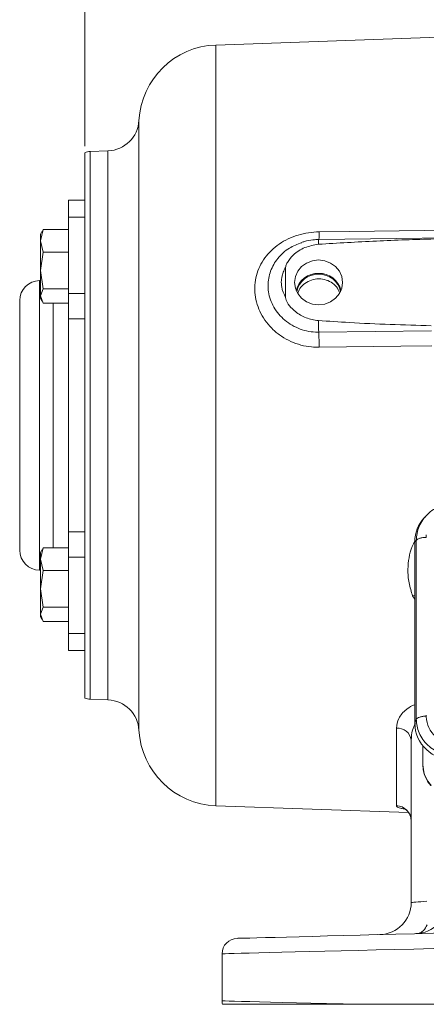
# Model space of a CAD drawing. Header units: inches. Extents: x 0.3 to 33.9, y 0.2 to 21.6.
# Tile 8 of 25: x 18.2 to 21.4, y 5 to 12.7. Entities that reach past the tile are written whole.
import ezdxf

# ---------------------------------------------------------------- set-up
doc = ezdxf.new("R2010")
doc.units = ezdxf.units.IN
doc.header["$MEASUREMENT"] = 0
doc.layers.add('SLD-0', color=7, linetype='Continuous', lineweight=15)
doc.styles.add('SLDTEXTSTYLE0', font='TXT', dxfattribs={"width": 0.75})
doc.dimstyles.new('SLDDIMSTYLE0', dxfattribs={"dimtxt": 0.25, "dimasz": 0.13, "dimexe": 0, "dimexo": 0.0625, "dimgap": 0.0625, "dimtad": 0, "dimtih": 1, "dimtoh": 1, "dimrnd": 1e-09, "dimzin": 12, "dimdsep": 46, "dimtxsty": 'SLDTEXTSTYLE0', "dimsah": 1, "dimcen": 0.09, "dimadec": 0, "dimazin": 3, "dimtfac": 1, "dimtofl": 0, "dimtmove": 0, "dimatfit": 3, "dimfxl": 1, "dimfrac": 2, "dimtolj": 1, "dimtzin": 12, "dimarcsym": 0})

# ---------------------------------------------------------------- blocks, each defined once
blk = doc.blocks.new('_D_8')
at = {"layer": 'SLD-0'}
for p, q in [((18.751, 11.6936), (18.751, 13.5957)), ((18.751, 13.4707), (20.4163, 13.4707)), ((20.5559, 13.5075), (20.5051, 13.5075)), ((20.5051, 13.5075), (20.5051, 13.1106)), ((21.5141, 13.5075), (21.5649, 13.5075)), ((21.5649, 13.5075), (21.5649, 13.1106)), ((23.319, 13.4707), (21.6536, 13.4707)), ((20.5051, 13.1106), (20.5559, 13.1106)), ((21.5649, 13.1106), (21.5141, 13.1106))]:
    blk.add_line(p, q, dxfattribs=at)
for points in [[(18.751, 13.4707), (18.881, 13.4507), (18.881, 13.4907)], [(23.319, 13.4707), (23.189, 13.4907), (23.189, 13.4507)]]:
    blk.add_solid(points, dxfattribs=at)
at = {"layer": 'SLD-0', "char_height": 0.25, "attachment_point": 1, "style": 'SLDTEXTSTYLE0'}
for s, insert in [('4.57', (20.6101, 13.8805, -2.4475)), ('116.0', (20.6193, 13.4329, -2.4475))]:
    blk.add_mtext(s, dxfattribs=dict(at, insert=insert))
blk = doc.blocks.new('_D_9')
at = {"layer": 'SLD-0'}
for p, q in [((15.6619, 11.8745), (15.6619, 14.7768)), ((15.6619, 14.6518), (18.8718, 14.6518)), ((19.0113, 14.6886), (18.9606, 14.6886)), ((18.9606, 14.6886), (18.9606, 14.2917)), ((19.9695, 14.6886), (20.0203, 14.6886)), ((20.0203, 14.6886), (20.0203, 14.2917)), ((23.319, 14.6518), (20.1091, 14.6518)), ((18.9606, 14.2917), (19.0113, 14.2917)), ((20.0203, 14.2917), (19.9695, 14.2917))]:
    blk.add_line(p, q, dxfattribs=at)
for points in [[(15.6619, 14.6518), (15.7919, 14.6318), (15.7919, 14.6718)], [(23.319, 14.6518), (23.189, 14.6718), (23.189, 14.6318)]]:
    blk.add_solid(points, dxfattribs=at)
at = {"layer": 'SLD-0', "char_height": 0.25, "attachment_point": 1, "style": 'SLDTEXTSTYLE0'}
for s, insert in [('7.66', (19.0656, 15.0616, -2.4475)), ('194.5', (19.0748, 14.614, -2.4475))]:
    blk.add_mtext(s, dxfattribs=dict(at, insert=insert))

msp = doc.modelspace()

# ---------------------------------------------------------------- linework, layer by layer
at = {"color": 7, "linetype": 'Continuous', "lineweight": 15}
for p, q in [((23.319, 12.6045), (19.7703, 12.4806)), ((18.751, 8.0981), (18.751, 11.6436)), ((18.932, 11.6584), (18.7948, 11.6536)), ((18.751, 11.2745), (18.626, 11.2745)), ((18.626, 11.2745), (18.626, 11.142)), ((18.751, 11.142), (18.626, 11.142)), ((18.626, 11.142), (18.626, 10.5488)), ((18.4295, 11.0477), (18.4072, 10.9597)), ((18.4192, 11.0322), (18.4072, 11.0115)), ((18.423, 11.0316), (18.4295, 11.0477)), ((18.626, 11.0477), (18.4295, 11.0477)), ((18.626, 10.9597), (18.626, 11.0477)), ((18.4072, 10.9597), (18.4072, 11.0115)), ((18.4072, 10.9597), (18.4295, 10.8718)), ((18.4072, 10.7287), (18.4072, 10.9597)), ((18.626, 10.9597), (18.626, 10.8718)), ((22.3658, 10.9922), (20.5701, 10.9695)), ((18.4295, 10.8718), (18.4072, 10.7287)), ((18.626, 10.8718), (18.4295, 10.8718)), ((18.626, 10.8718), (18.626, 10.7287)), ((18.4072, 10.7287), (18.4295, 10.5856)), ((18.4072, 10.5305), (18.4072, 10.7287)), ((18.626, 10.5856), (18.626, 10.7287)), ((20.3122, 10.5187), (20.3122, 10.7522)), ((18.4072, 10.6495), (18.401, 10.6495)), ((18.4295, 10.5856), (18.4072, 10.5305)), ((18.4295, 10.5856), (18.626, 10.5856)), ((18.626, 10.5305), (18.626, 10.5856)), ((18.4072, 10.5305), (18.4295, 10.4754)), ((18.4072, 10.5115), (18.4072, 10.5305)), ((18.4072, 10.5115), (18.4192, 10.4909)), ((18.751, 10.5488), (18.626, 10.5488)), ((18.626, 10.5488), (18.626, 10.3523)), ((18.626, 10.4754), (18.626, 10.5305)), ((18.626, 10.4754), (18.4295, 10.4754)), ((18.751, 10.3523), (18.626, 10.3523)), ((18.626, 10.3523), (18.626, 8.6968)), ((21.4455, 10.2597), (20.5703, 10.2487)), ((21.4016, 8.8193), (21.3902, 8.8067)), ((21.4079, 8.8242), (21.4027, 8.8183)), ((18.626, 8.6968), (18.751, 8.6968)), ((18.626, 8.6968), (18.626, 8.5003)), ((21.406, 8.6737), (21.406, 8.6594)), ((21.406, 8.6594), (21.406, 8.6542)), ((18.4295, 8.5733), (18.4072, 8.4853)), ((18.423, 8.5572), (18.4295, 8.5733)), ((18.626, 8.5733), (18.4295, 8.5733)), ((18.626, 8.4853), (18.626, 8.5733)), ((21.3274, 8.6305), (21.317, 8.619)), ((21.317, 8.619), (21.317, 7.2098)), ((21.3274, 8.6305), (21.3274, 7.2406)), ((18.4192, 8.5578), (18.4072, 8.5371)), ((18.4072, 8.4853), (18.4072, 8.5371)), ((18.751, 8.5003), (18.626, 8.5003)), ((18.626, 8.5003), (18.626, 7.9071)), ((18.4072, 8.4853), (18.4295, 8.3973)), ((18.4072, 8.2542), (18.4072, 8.4853)), ((18.626, 8.4853), (18.626, 8.3973)), ((18.401, 8.3995), (18.4072, 8.3995)), ((18.4295, 8.3973), (18.4072, 8.2542)), ((18.626, 8.3973), (18.4295, 8.3973)), ((18.626, 8.3973), (18.626, 8.2542)), ((18.4072, 8.2542), (18.4295, 8.1112)), ((18.4072, 8.056), (18.4072, 8.2542)), ((18.626, 8.1112), (18.626, 8.2542)), ((18.4295, 8.1112), (18.4072, 8.056)), ((18.4072, 8.056), (18.4295, 8.0009)), ((18.4072, 8.0371), (18.4072, 8.056)), ((18.4072, 8.0371), (18.4192, 8.0164)), ((18.4295, 8.1112), (18.626, 8.1112)), ((18.626, 8.056), (18.626, 8.1112)), ((18.626, 8.0009), (18.626, 8.056)), ((18.751, 8.0981), (18.751, 7.9575)), ((18.626, 8.0009), (18.4295, 8.0009)), ((18.626, 7.9071), (18.751, 7.9071)), ((18.626, 7.9071), (18.626, 7.7745)), ((18.751, 7.4054), (18.751, 7.9575)), ((18.626, 7.7745), (18.751, 7.7745)), ((18.7948, 7.3955), (18.932, 7.3907)), ((21.406, 7.2734), (21.406, 7.259)), ((21.317, 7.2098), (21.3274, 7.2406)), ((21.1732, 6.5691), (21.1732, 7.1719)), ((21.289, 5.8166), (21.289, 7.078)), ((21.379, 7.0277), (21.379, 7.0352)), ((21.379, 7.0277), (21.379, 6.8875)), ((19.7703, 6.5685), (21.2679, 6.5162)), ((19.819, 5.0514), (19.819, 5.4176)), ((21.7666, 5.0249), (20.8955, 5.0249))]:
    msp.add_line(p, q, dxfattribs=at)
at = {"color": 8, "linetype": 'Continuous', "lineweight": 15}
for p, q in [((19.7703, 12.4806), (19.7703, 9.5245)), ((19.1729, 11.8947), (19.1729, 7.1544)), ((18.7948, 11.6536), (18.7948, 9.5245)), ((18.932, 9.5245), (18.932, 11.6584)), ((18.401, 10.6495), (18.401, 8.3995)), ((18.506, 8.5733), (18.506, 10.4754)), ((18.7948, 9.5245), (18.7948, 7.3955)), ((18.932, 7.3907), (18.932, 9.5245)), ((19.7703, 9.5245), (19.7703, 6.5685)), ((21.3, 8.1995), (21.317, 8.2038)), ((21.317, 8.1731), (21.3, 8.1995))]:
    msp.add_line(p, q, dxfattribs=at)
at = {"color": 7, "linetype": 'Continuous', "lineweight": 15, "flags": 128}
for points in [[(20.5732, 11.0287), (20.813, 11.0318), (21.7724, 11.0442), (23.319, 11.0641)], [(20.569, 10.8098), (20.5206, 10.8039), (20.4756, 10.7864), (20.4369, 10.7587), (20.4073, 10.7226), (20.3886, 10.6806), (20.3822, 10.6355), (20.3886, 10.5904), (20.4073, 10.5483), (20.4369, 10.5122), (20.4756, 10.4845), (20.5206, 10.4671), (20.569, 10.4612), (20.6173, 10.4671), (20.6623, 10.4845), (20.701, 10.5122), (20.7307, 10.5483), (20.7493, 10.5904), (20.7557, 10.6355), (20.7493, 10.6806), (20.7307, 10.7226), (20.701, 10.7587), (20.6623, 10.7864), (20.6173, 10.8039), (20.569, 10.8098)], [(21.4483, 10.1421), (21.2085, 10.1392), (20.5732, 10.1312)], [(21.289, 5.8166), (21.2913, 5.8168), (21.2981, 5.8173), (21.3091, 5.8182), (21.3241, 5.8193), (21.3423, 5.8208), (21.3631, 5.8224), (21.3858, 5.8242), (21.4096, 5.8261)], [(19.9358, 5.5376), (19.942, 5.5378), (19.9606, 5.5383), (19.9915, 5.5391), (20.0344, 5.5402), (20.089, 5.5416), (20.1551, 5.5433), (20.2321, 5.5454), (20.3196, 5.5477), (20.417, 5.5502), (20.5236, 5.553), (20.6388, 5.556), (20.7617, 5.5592), (20.8916, 5.5626), (21.0276, 5.5662), (21.1688, 5.5699), (21.3143, 5.5737), (21.463, 5.5776), (21.6142, 5.5816), (21.7666, 5.5855)], [(21.7666, 5.4656), (21.6125, 5.4618), (21.4596, 5.458), (21.3089, 5.4543), (21.1612, 5.4507), (21.0175, 5.4471), (20.8785, 5.4437), (20.7451, 5.4404), (20.6181, 5.4373), (20.4983, 5.4344), (20.3864, 5.4316), (20.283, 5.4291), (20.1887, 5.4267), (20.1042, 5.4247), (20.0299, 5.4228), (19.9662, 5.4213), (19.9136, 5.42), (19.8724, 5.419), (19.8428, 5.4182), (19.8249, 5.4178), (19.819, 5.4176)], [(19.819, 5.0514), (19.825, 5.0513), (19.8432, 5.0508), (19.8734, 5.0501), (19.9153, 5.0491), (19.9688, 5.0478), (20.0336, 5.0462), (20.1092, 5.0443), (20.1951, 5.0422), (20.2909, 5.0398), (20.396, 5.0372), (20.5097, 5.0344), (20.6314, 5.0314), (20.7602, 5.0283), (20.8955, 5.0249)]]:
    msp.add_lwpolyline(points, dxfattribs=at)
at = {"color": 7, "linetype": 'Continuous', "lineweight": 15}
for centre, radius, start, end in [((19.792, 11.861), 0.62, 92, 176.88827), ((18.9233, 11.9082), 0.25, 272, 356.88827), ((18.799, 11.5337), 0.12, 92, 113.57818), ((18.401, 10.4945), 0.155, 90, 180), ((20.5641, 10.5304), 0.1752, 88.39286, 165.64629), ((20.5638, 10.5316), 0.1678, 88.23141, 169.09017), ((20.5739, 10.5304), 0.1752, 14.35434, 91.60651), ((20.5741, 10.5316), 0.1678, 10.90983, 91.76859), ((23.0665, 10.3648), 2.4989, 180.5846, 182.66136), ((17.8147, 10.1227), 2.7585, 0.17796, 2.61975), ((18.401, 8.5545), 0.155, 180, 270), ((18.799, 7.5154), 0.12, 246.42182, 268), ((18.9233, 7.1409), 0.25, 3.11173, 88), ((21.624, 7.2669), 0.2182, 182.06584, 273.29636), ((19.792, 7.1881), 0.62, 183.11173, 268), ((21.1815, 7.0639), 0.1084, 7.49853, 94.43845), ((21.17, 6.4502), 0.1189, 0.45888, 88.49533), ((21.039, 5.8166), 0.25, 271.5, 0), ((21.319, 5.8239), 0.25, 271.5, 0), ((19.939, 5.4176), 0.12, 91.5, 180), ((19.939, 5.0514), 0.12, 180, 192.75741)]:
    msp.add_arc(centre, radius, start, end, dxfattribs=at)
at = {"color": 8, "linetype": 'Continuous', "lineweight": 15}
for centre, radius, start, end in [((20.2498, 11.0134), 0.3237, 352.15376, 2.71671), ((20.7351, 10.9402), 0.1676, 169.92656, 182.91209)]:
    msp.add_arc(centre, radius, start, end, dxfattribs=at)
at = {"color": 7, "linetype": 'Continuous', "lineweight": 15}
for centre, major_axis, start_param, end_param in [((21.6358, 8.6101), (0.313, -0.0656), 2.642019, 3.333612), ((21.6358, 7.2188), (0.313, 0.0656), 2.949574, 4.490212)]:
    msp.add_ellipse(centre, major_axis=major_axis, ratio=0.927683, start_param=start_param, end_param=end_param, dxfattribs=at)
for points, knots in [([(20.5732, 10.1312), (20.5535, 10.1316), (20.5058, 10.1326), (20.4312, 10.1469), (20.3524, 10.1748), (20.2798, 10.2152), (20.2155, 10.2659), (20.1616, 10.3259), (20.1192, 10.3926), (20.0898, 10.4645), (20.0736, 10.5394), (20.0718, 10.6153), (20.084, 10.6901), (20.1104, 10.7613), (20.1497, 10.8272), (20.2009, 10.8856), (20.2623, 10.9355), (20.3322, 10.9756), (20.4087, 11.0052), (20.4898, 11.0242), (20.5454, 11.0272), (20.5732, 11.0287)], [0, 0, 0, 0, 0.038377, 0.09291, 0.147439, 0.201566, 0.255685, 0.308751, 0.361806, 0.414177, 0.466541, 0.51909, 0.571642, 0.624715, 0.677797, 0.731116, 0.784444, 0.838115, 0.891791, 0.945895, 1, 1, 1, 1]), ([(20.5701, 10.9684), (20.5551, 10.9681), (20.5177, 10.9675), (20.4727, 10.9594), (20.4444, 10.9487), (20.4371, 10.946)], [0, 0, 0, 0, 0.330656, 0.827473, 1, 1, 1, 1]), ([(22.6688, 10.9959), (22.5888, 10.995), (22.1888, 10.9903), (21.6385, 10.979), (21.018, 10.9597), (20.7178, 10.941), (20.5677, 10.9317)], [0, 0, 0, 0, 0.114153, 0.570776, 0.785343, 1, 1, 1, 1]), ([(20.5677, 10.9317), (20.5316, 10.9255), (20.4595, 10.9131), (20.3764, 10.8585), (20.3328, 10.8045), (20.3151, 10.77), (20.3128, 10.7563), (20.3122, 10.7522)], [0, 0, 0, 0, 0.322606, 0.642639, 0.869131, 0.960935, 1, 1, 1, 1]), ([(20.3122, 10.7522), (20.3056, 10.7398), (20.2863, 10.7032), (20.2774, 10.6504), (20.282, 10.5829), (20.2996, 10.5455), (20.3122, 10.5187)], [0, 0, 0, 0, 0.169372, 0.500138, 0.642092, 1, 1, 1, 1]), ([(20.7315, 10.5568), (20.7246, 10.5719), (20.7102, 10.6034), (20.668, 10.639), (20.6149, 10.661), (20.5562, 10.6653), (20.4989, 10.6519), (20.4504, 10.6216), (20.4182, 10.5863), (20.4105, 10.5603), (20.4079, 10.5516)], [0, 0, 0, 0, 0.123653, 0.258367, 0.393563, 0.528756, 0.66359, 0.798199, 0.932889, 1, 1, 1, 1]), ([(18.246, 10.4945), (18.246, 10.4907), (18.246, 10.485), (18.246, 10.4505), (18.246, 10.4058), (18.246, 10.3305), (18.246, 10.2143), (18.246, 10.0745), (18.246, 9.9385), (18.246, 9.8186), (18.246, 9.723), (18.246, 9.6246), (18.246, 9.4913), (18.246, 9.3583), (18.246, 9.2305), (18.246, 9.1105), (18.246, 8.9745), (18.246, 8.8348), (18.246, 8.7185), (18.246, 8.6433), (18.246, 8.5984), (18.246, 8.5735), (18.246, 8.5575), (18.246, 8.5555), (18.246, 8.5545)], [0, 0, 0, 0, 0.065646, 0.097832, 0.130011, 0.191728, 0.249956, 0.308185, 0.369901, 0.402087, 0.434266, 0.467136, 0.5, 0.565646, 0.597832, 0.630011, 0.691727, 0.749956, 0.808185, 0.869901, 0.902087, 0.934266, 0.967136, 1, 1, 1, 1]), ([(20.3122, 10.5187), (20.3139, 10.5114), (20.3207, 10.4828), (20.3579, 10.4323), (20.4251, 10.3777), (20.5022, 10.3474), (20.5512, 10.3413), (20.5677, 10.3393)], [0, 0, 0, 0, 0.070467, 0.277117, 0.56329, 0.852377, 1, 1, 1, 1]), ([(20.5677, 10.3393), (20.6475, 10.3338), (20.9392, 10.3138), (21.2316, 10.3049), (21.444, 10.2985)], [0, 0, 0, 0, 0.273569, 1, 1, 1, 1]), ([(21.5432, 8.9054), (21.5307, 8.9018), (21.4972, 8.8923), (21.4479, 8.8636), (21.417, 8.834), (21.4016, 8.8192)], [0, 0, 0, 0, 0.230604, 0.615677, 1, 1, 1, 1]), ([(21.406, 8.6542), (21.3967, 8.6538), (21.3781, 8.6531), (21.3537, 8.6478), (21.335, 8.6401), (21.3299, 8.6337), (21.3274, 8.6305)], [0, 0, 0, 0, 0.2499998, 0.4999989, 0.7500005, 1, 1, 1, 1]), ([(21.3274, 7.2406), (21.3299, 7.2438), (21.335, 7.2503), (21.3537, 7.258), (21.3781, 7.2633), (21.3967, 7.2639), (21.406, 7.2643)], [0, 0, 0, 0, 0.250001, 0.499999, 0.749999, 1, 1, 1, 1]), ([(21.3274, 7.2406), (21.3317, 7.2047), (21.3384, 7.1494), (21.3772, 7.0829), (21.4168, 7.0374), (21.4657, 7.0003), (21.5375, 6.9636), (21.5976, 6.9565), (21.6366, 6.9519)], [0, 0, 0, 0, 0.240418, 0.371173, 0.5, 0.62883, 0.759582, 1, 1, 1, 1]), ([(21.379, 6.8875), (21.3816, 6.8621), (21.3867, 6.8115), (21.417, 6.7581), (21.4391, 6.7324), (21.444, 6.7268)], [0, 0, 0, 0, 0.440118, 0.8775, 1, 1, 1, 1]), ([(21.3803, 6.8841), (21.3801, 6.8766), (21.3796, 6.8529), (21.3894, 6.8133), (21.4093, 6.7686), (21.4279, 6.7385), (21.4408, 6.7256), (21.4421, 6.7242)], [0, 0, 0, 0, 0.129374, 0.408407, 0.689968, 0.968366, 1, 1, 1, 1]), ([(21.2332, 6.5458), (21.233, 6.5459), (21.2321, 6.5462), (21.2386, 6.5435), (21.2523, 6.5341), (21.2697, 6.5161), (21.2832, 6.4897), (21.2899, 6.4664), (21.2884, 6.4535), (21.2882, 6.4514)], [0, 0, 0, 0, 0.061167, 0.205194, 0.356821, 0.542494, 0.745208, 0.957859, 1, 1, 1, 1]), ([(21.4116, 5.6428), (21.4033, 5.6259), (21.3943, 5.6077), (21.3744, 5.5895), (21.3613, 5.5814), (21.3454, 5.5764), (21.3366, 5.5749), (21.3317, 5.5743), (21.329, 5.5741), (21.3275, 5.5741), (21.3266, 5.574), (21.3262, 5.574), (21.326, 5.574), (21.3258, 5.574), (21.3256, 5.574), (21.3255, 5.574)], [0, 0, 0, 0, 0.426251, 0.457294, 0.712383, 0.842296, 0.912356, 0.951017, 0.972554, 0.984603, 0.991356, 0.995146, 0.996108, 0.996742, 1, 1, 1, 1]), ([(20.8955, 5.0249), (20.8257, 5.0249), (20.6909, 5.0249), (20.5097, 5.0249), (20.3486, 5.0249), (20.2059, 5.0249), (20.0839, 5.0249), (19.9833, 5.0249), (19.8975, 5.0249), (19.8349, 5.0249), (19.8263, 5.0249), (19.8219, 5.0249)], [0, 0, 0, 0, 0.110367, 0.212962, 0.315885, 0.418482, 0.52113, 0.624104, 0.726755, 0.863377, 1, 1, 1, 1])]:
    msp.add_open_spline(points, degree=3, knots=knots, dxfattribs=at)
at = {"color": 8, "linetype": 'Continuous', "lineweight": 15}
for points, knots in [([(20.5703, 10.2487), (20.5676, 10.2487), (20.5419, 10.2486), (20.4924, 10.2532), (20.4251, 10.2713), (20.3619, 10.3007), (20.3059, 10.3398), (20.2576, 10.3878), (20.2201, 10.4418), (20.1932, 10.5007), (20.179, 10.5576), (20.1733, 10.6331), (20.1896, 10.7253), (20.248, 10.826), (20.3324, 10.905), (20.4046, 10.9317), (20.4377, 10.944)], [0, 0, 0, 0, 0.007454, 0.071102, 0.136784, 0.200007, 0.265232, 0.327915, 0.392611, 0.452959, 0.515202, 0.563543, 0.67602, 0.787174, 0.902101, 1, 1, 1, 1]), ([(21.4027, 8.8183), (21.3945, 8.8094), (21.3725, 8.7856), (21.3389, 8.7239), (21.3319, 8.6672), (21.3274, 8.6305)], [0, 0, 0, 0, 0.173272, 0.464502, 1, 1, 1, 1]), ([(21.3, 8.1995), (21.2894, 8.2325), (21.2679, 8.2994), (21.2602, 8.4), (21.2697, 8.496), (21.288, 8.5688), (21.3083, 8.6089), (21.3145, 8.6212)], [0, 0, 0, 0, 0.243213, 0.494, 0.698053, 0.907902, 1, 1, 1, 1]), ([(21.1732, 7.1719), (21.1767, 7.1971), (21.1821, 7.2353), (21.2155, 7.2839), (21.24, 7.308), (21.2718, 7.3318), (21.2922, 7.3467), (21.3164, 7.3525), (21.317, 7.3527)], [0, 0, 0, 0, 0.363364, 0.552451, 0.741257, 0.762988, 0.994203, 1, 1, 1, 1]), ([(21.321, 7.2078), (21.3125, 7.1906), (21.2919, 7.1488), (21.2901, 7.1042), (21.289, 7.078)], [0, 0, 0, 0, 0.412837, 1, 1, 1, 1]), ([(21.2326, 6.5437), (21.2233, 6.5452), (21.1957, 6.5499), (21.1768, 6.5589), (21.1741, 6.5664), (21.1732, 6.5691)], [0, 0, 0, 0, 0.241252, 0.724649, 1, 1, 1, 1])]:
    msp.add_open_spline(points, degree=3, knots=knots, dxfattribs=at)

# ---------------------------------------------------------------- dimensions: what is measured, and where the dimension line sits
at = {"layer": 'SLD-0'}
for base, p2, picture, middle in [((15.6619, 14.6518), (15.6619, 11.8245), '_D_9', (19.4904, 14.6518)), ((18.751, 13.4707), (18.751, 11.6436), '_D_8', (21.035, 13.4707))]:
    dim = msp.add_linear_dim(base=base, p1=(23.319, 15.9322), p2=p2, dimstyle='SLDDIMSTYLE0', dxfattribs=at)
    dim.commit()
    dim.dimension.update_dxf_attribs({"geometry": picture, "text_midpoint": middle, "dimtype": 160})

doc.saveas('drawing.dxf')
